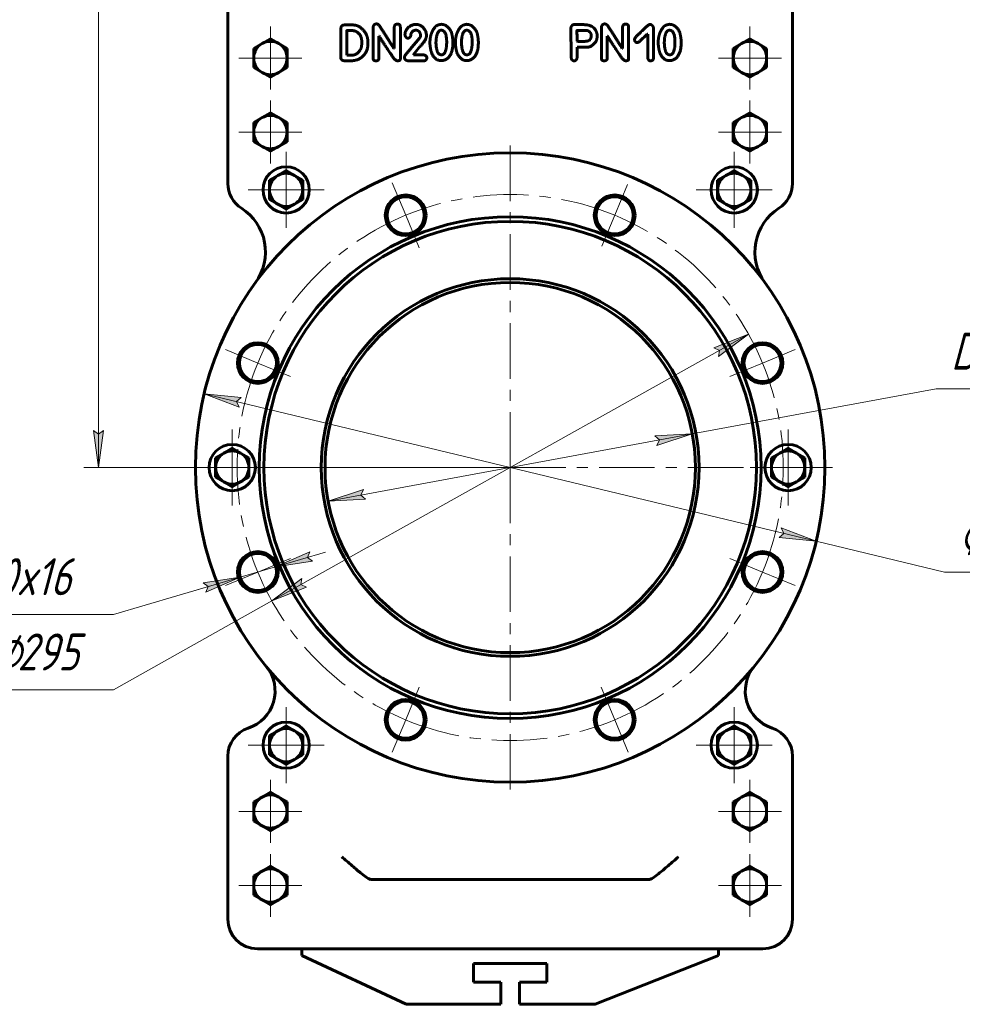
# Model space of a CAD drawing. Header units: millimetres. Extents: x -33 to 420, y 0 to 601.
# Tile 3 of 6: x 66 to 194, y 167 to 300. Entities that reach past the tile are written whole.
import ezdxf

# ---------------------------------------------------------------- set-up
doc = ezdxf.new("R2010")
doc.units = ezdxf.units.MM
for name, pattern in [('K5LT_AXLED', [12, 7.5, -1.5, 1.5, -1.5]), ('K5LT_BASIC', [0]), ('K5LT_THIN', [0])]:
    doc.linetypes.add(name, pattern=pattern)
doc.layers.add('Системный слой', color=7, linetype='Continuous')
doc.layers.add('Системный слой (1)', color=251, linetype='Continuous', true_color=0x6c6c6c)
doc.styles.add('KDIMTEXTSTYLE', font='txt', dxfattribs={"width": 0.96, "oblique": 15, "height": 5})
doc.styles.add('KTEXTSTYLE', font='txt', dxfattribs={"width": 0.96, "height": 5})
doc.dimstyles.new('KDIMSTYLE (0.25)', dxfattribs={"dimtxt": 5, "dimasz": 1, "dimexe": 2, "dimexo": 0, "dimgap": 1, "dimtad": 1, "dimlfac": 4, "dimtxsty": 'KDIMTEXTSTYLE', "dimsah": 1, "dimcen": 0, "dimdle": 1, "dimadec": 0, "dimazin": 0, "dimtfac": 0.667, "dimtmove": 0, "dimatfit": 3, "dimfxl": 1, "dimtvp": 1, "dimtolj": 1, "dimtzin": 0, "dimarcsym": 0})

# ---------------------------------------------------------------- blocks, each defined once
blk = doc.blocks.new('D0')
at = {"layer": 'Системный слой (1)'}
for points in [[(77.73, 416.16), (77.07, 421.16), (76.41, 416.16), (77.07, 416.66)], [(77.07, 239.41), (77.73, 244.41), (77.07, 243.91), (76.41, 244.41)]]:
    blk.add_hatch(color=7, dxfattribs=at).paths.add_polyline_path(points)
at = {"layer": 'Системный слой (1)', "color": 7, "linetype": 'K5LT_THIN', "lineweight": 18}
for p, q in [((114.59, 421.16), (75.07, 421.16)), ((76.41, 416.16), (77.07, 421.16)), ((77.07, 421.16), (77.73, 416.16)), ((77.07, 421.16), (77.07, 239.41)), ((77.07, 416.66), (76.41, 416.16)), ((77.73, 416.16), (77.07, 416.66)), ((77.07, 239.41), (76.41, 244.41)), ((76.41, 244.41), (77.07, 243.91)), ((77.07, 243.91), (77.73, 244.41)), ((77.73, 244.41), (77.07, 239.41)), ((132.65, 239.41), (75.07, 239.41))]:
    blk.add_line(p, q, dxfattribs=at)
blk.add_wipeout([(76.07, 324.62), (68.69, 324.62), (68.69, 335.51), (76.07, 335.51)]).dxf.layer = 'Системный слой (1)'
at = {"layer": 'Системный слой (1)', "color": 7, "insert": (69.48, 324.62), "char_height": 5, "attachment_point": 1, "rotation": 90, "style": 'KTEXTSTYLE'}
blk.add_mtext('\\fArial|b0|c204|p34;\\H5.0;\\W1.000;\\Q15;\\fGOST Type AU|b0|i0|c204|p34;\\Q15;\\W0.960;727', dxfattribs=at)
blk = doc.blocks.new('KDIMARROW_01')
at = {"layer": 'Системный слой'}
blk.add_hatch(color=0, dxfattribs=at).paths.add_polyline_path([(0, 0), (-5, 0.66), (-4.5, 0), (-5, -0.66)])
at = {"layer": 'Системный слой', "color": 0, "linetype": 'K5LT_THIN', "lineweight": 18}
for p, q in [((-4.5, 0), (-5, 0.66)), ((-5, 0.66), (0, 0)), ((0, 0), (-5, -0.66)), ((-5, -0.66), (-4.5, 0))]:
    blk.add_line(p, q, dxfattribs=at)
at = {"layer": 'Системный слой (1)', "color": 0, "linetype": 'K5LT_THIN', "lineweight": 18}
blk.add_line((132.65, 239.41), (132.4, 239.41), dxfattribs=at)
blk = doc.blocks.new('D1')
at = {"layer": 'Системный слой (1)'}
for points in [[(105.3, 227.27), (105.96, 226.78), (100.98, 226), (105.59, 228.04)], [(91.57, 222.56), (96.18, 224.6), (91.2, 223.82), (91.87, 223.33)]]:
    blk.add_hatch(color=7, dxfattribs=at).paths.add_polyline_path(points)
at = {"layer": 'Системный слой (1)', "color": 7, "linetype": 'K5LT_THIN', "lineweight": 18}
for p, q in [((105.59, 228.04), (100.98, 226)), ((100.98, 226), (107.7, 227.97)), ((105.3, 227.27), (105.59, 228.04)), ((100.98, 226), (105.96, 226.78)), ((105.96, 226.78), (105.3, 227.27)), ((100.98, 226), (96.18, 224.6)), ((96.18, 224.6), (79.07, 219.58)), ((96.18, 224.6), (89.47, 222.63)), ((96.18, 224.6), (91.2, 223.82)), ((91.2, 223.82), (91.87, 223.33)), ((91.57, 222.56), (96.18, 224.6)), ((91.87, 223.33), (91.57, 222.56)), ((79.07, 219.58), (36.6, 219.58))]:
    blk.add_line(p, q, dxfattribs=at)
blk.add_wipeout([(38.6, 220.58), (38.6, 227.96), (75.53, 227.96), (75.53, 220.58)]).dxf.layer = 'Системный слой (1)'
at = {"layer": 'Системный слой (1)', "color": 7, "char_height": 5, "attachment_point": 1, "style": 'KTEXTSTYLE'}
for s, insert in [('\\fArial|b0|c204|p34;\\H5.0;\\W1.000;\\Q15;\\fGOST Type AU|b0|i0|c204|p34;\\Q15;\\W0.960;8 отв. ', (38.6, 227.17)), ('\\fArial|b0|c204|p34;\\H5.0;\\W1.000;\\Q15;\\fGOST Type AU|b0|i0|c204|p34;\\Q15;\\W0.960;M', (56.73, 227.17)), ('\\fArial|b0|c204|p34;\\H5.0;\\W1.000;\\Q15;\\fGOST Type AU|b0|i0|c204|p34;\\Q15;\\W0.960;20x16', (60.7, 227.17))]:
    blk.add_mtext(s, dxfattribs=dict(at, insert=insert))
blk = doc.blocks.new('D2')
at = {"layer": 'Системный слой (1)'}
for points in [[(160.78, 254.41), (164.83, 257.43), (160.14, 255.56), (160.9, 255.23)], [(100.48, 221.4), (105.16, 223.27), (104.4, 223.6), (104.52, 224.42)]]:
    blk.add_hatch(color=7, dxfattribs=at).paths.add_polyline_path(points)
at = {"layer": 'Системный слой (1)', "color": 7, "linetype": 'K5LT_THIN', "lineweight": 18}
for p, q in [((164.83, 257.43), (100.48, 221.4)), ((160.14, 255.56), (164.83, 257.43)), ((164.83, 257.43), (160.78, 254.41)), ((160.9, 255.23), (160.14, 255.56)), ((160.78, 254.41), (160.9, 255.23)), ((100.48, 221.4), (104.52, 224.42)), ((104.52, 224.42), (104.4, 223.6)), ((104.4, 223.6), (105.16, 223.27)), ((105.16, 223.27), (100.48, 221.4)), ((100.48, 221.4), (79.07, 209.41)), ((79.07, 209.41), (60.81, 209.41))]:
    blk.add_line(p, q, dxfattribs=at)
blk.add_wipeout([(62.81, 210.41), (62.81, 217.79), (76.5, 217.79), (76.5, 210.41)]).dxf.layer = 'Системный слой (1)'
at = {"layer": 'Системный слой (1)', "color": 7, "char_height": 5, "attachment_point": 1, "style": 'KTEXTSTYLE'}
for s, insert in [('\\fArial|b0|c204|p34;\\H5.0;\\W1.000;\\Q15;\\fGOST Type AU|b0|i0|c204|p34;\\Q15;\\W0.960;⌀', (62.81, 217)), ('\\fArial|b0|c204|p34;\\H5.0;\\W1.000;\\Q15;\\fGOST Type AU|b0|i0|c204|p34;\\Q15;\\W0.960;295', (66.12, 217))]:
    blk.add_mtext(s, dxfattribs=dict(at, insert=insert))
blk = doc.blocks.new('D3')
at = {"layer": 'Системный слой (1)'}
for points in [[(95.71, 248.32), (96.35, 248.85), (91.34, 249.38), (96.04, 247.57)], [(173.97, 229.45), (169.26, 231.26), (169.59, 230.5), (168.95, 229.98)]]:
    blk.add_hatch(color=7, dxfattribs=at).paths.add_polyline_path(points)
at = {"layer": 'Системный слой (1)', "color": 7, "linetype": 'K5LT_THIN', "lineweight": 18}
for p, q in [((91.34, 249.38), (96.35, 248.85)), ((96.04, 247.57), (91.34, 249.38)), ((91.34, 249.38), (173.97, 229.45)), ((96.35, 248.85), (95.71, 248.32)), ((95.71, 248.32), (96.04, 247.57)), ((168.95, 229.98), (169.59, 230.5)), ((169.59, 230.5), (169.26, 231.26)), ((169.26, 231.26), (173.97, 229.45)), ((173.97, 229.45), (168.95, 229.98)), ((173.97, 229.45), (191.28, 225.27)), ((191.28, 225.27), (209.54, 225.27))]:
    blk.add_line(p, q, dxfattribs=at)
blk.add_wipeout([(193.28, 226.27), (193.28, 233.65), (206.97, 233.65), (206.97, 226.27)]).dxf.layer = 'Системный слой (1)'
at = {"layer": 'Системный слой (1)', "color": 7, "char_height": 5, "attachment_point": 1, "style": 'KTEXTSTYLE'}
for s, insert in [('\\fArial|b0|c204|p34;\\H5.0;\\W1.000;\\Q15;\\fGOST Type AU|b0|i0|c204|p34;\\Q15;\\W0.960;⌀', (193.28, 232.86)), ('\\fArial|b0|c204|p34;\\H5.0;\\W1.000;\\Q15;\\fGOST Type AU|b0|i0|c204|p34;\\Q15;\\W0.960;340', (196.59, 232.86))]:
    blk.add_mtext(s, dxfattribs=dict(at, insert=insert))
blk = doc.blocks.new('D4')
at = {"layer": 'Системный слой (1)'}
for points in [[(152.44, 242.4), (157.23, 243.95), (152.2, 243.69), (152.81, 243.14)], [(113.1, 235.13), (112.49, 235.69), (112.86, 236.43), (108.07, 234.87)]]:
    blk.add_hatch(color=7, dxfattribs=at).paths.add_polyline_path(points)
at = {"layer": 'Системный слой (1)', "color": 7, "linetype": 'K5LT_THIN', "lineweight": 18}
for p, q in [((157.23, 243.95), (190.16, 250.04)), ((190.16, 250.04), (211.86, 250.04)), ((108.07, 234.87), (157.23, 243.95)), ((152.2, 243.69), (157.23, 243.95)), ((152.81, 243.14), (152.2, 243.69)), ((157.23, 243.95), (152.44, 242.4)), ((152.44, 242.4), (152.81, 243.14)), ((108.07, 234.87), (112.86, 236.43)), ((112.86, 236.43), (112.49, 235.69)), ((112.49, 235.69), (113.1, 235.13)), ((113.1, 235.13), (108.07, 234.87))]:
    blk.add_line(p, q, dxfattribs=at)
blk.add_wipeout([(192.16, 251.04), (192.16, 258.42), (209.15, 258.42), (209.15, 251.04)]).dxf.layer = 'Системный слой (1)'
at = {"layer": 'Системный слой (1)', "color": 7, "insert": (192.16, 257.63), "char_height": 5, "attachment_point": 1, "style": 'KTEXTSTYLE'}
blk.add_mtext('\\fArial|b0|c204|p34;\\H5.0;\\W1.000;\\Q15;\\fGOST Type AU|b0|i0|c204|p34;\\Q15;\\W0.960;DN200', dxfattribs=at)
blk = doc.blocks.new('U18')
at = {"layer": 'Системный слой (1)', "color": 30, "linetype": 'K5LT_AXLED', "lineweight": 18, "true_color": 0xff8000}
for q in [(95.12, 244.54), (90, 239.41), (100.25, 239.41), (95.12, 234.29)]:
    blk.add_line((95.12, 239.41), q, dxfattribs=at)
blk = doc.blocks.new('U19')
at = {"layer": 'Системный слой (1)', "color": 30, "linetype": 'K5LT_AXLED', "lineweight": 18, "true_color": 0xff8000}
for q in [(100.28, 187.21), (96.03, 182.96), (104.53, 182.96), (100.28, 178.71)]:
    blk.add_line((100.28, 182.96), q, dxfattribs=at)
blk = doc.blocks.new('U20')
at = {"layer": 'Системный слой (1)', "color": 30, "linetype": 'K5LT_AXLED', "lineweight": 18, "true_color": 0xff8000}
for q in [(100.28, 197.21), (96.03, 192.96), (104.53, 192.96), (100.28, 188.71)]:
    blk.add_line((100.28, 192.96), q, dxfattribs=at)
blk = doc.blocks.new('U21')
at = {"layer": 'Системный слой (1)', "color": 30, "linetype": 'K5LT_AXLED', "lineweight": 18, "true_color": 0xff8000}
for q in [(100.28, 288.97), (96.03, 284.72), (104.53, 284.72), (100.28, 280.47)]:
    blk.add_line((100.28, 284.72), q, dxfattribs=at)
blk = doc.blocks.new('U22')
at = {"layer": 'Системный слой (1)', "color": 30, "linetype": 'K5LT_AXLED', "lineweight": 18, "true_color": 0xff8000}
for q in [(100.28, 298.97), (96.03, 294.72), (104.53, 294.72), (100.28, 290.47)]:
    blk.add_line((100.28, 294.72), q, dxfattribs=at)
blk = doc.blocks.new('U26')
at = {"layer": 'Системный слой (1)', "color": 30, "linetype": 'K5LT_AXLED', "lineweight": 18, "true_color": 0xff8000}
for q in [(102.4, 207.04), (97.28, 201.91), (107.53, 201.91), (102.4, 196.79)]:
    blk.add_line((102.4, 201.91), q, dxfattribs=at)
blk = doc.blocks.new('U27')
at = {"layer": 'Системный слой (1)', "color": 30, "linetype": 'K5LT_AXLED', "lineweight": 18, "true_color": 0xff8000}
for q in [(102.4, 282.04), (97.28, 276.91), (107.53, 276.91), (102.4, 271.79)]:
    blk.add_line((102.4, 276.91), q, dxfattribs=at)
blk = doc.blocks.new('U29')
at = {"layer": 'Системный слой (1)', "color": 30, "linetype": 'K5LT_AXLED', "lineweight": 18, "true_color": 0xff8000}
for q in [(132.65, 283.91), (88.15, 239.41), (177.15, 239.41), (132.65, 194.91)]:
    blk.add_line((132.65, 239.41), q, dxfattribs=at)
blk = doc.blocks.new('U33')
at = {"layer": 'Системный слой (1)', "color": 30, "linetype": 'K5LT_AXLED', "lineweight": 18, "true_color": 0xff8000}
for q in [(162.9, 207.04), (157.78, 201.91), (168.03, 201.91), (162.9, 196.79)]:
    blk.add_line((162.9, 201.91), q, dxfattribs=at)
blk = doc.blocks.new('U34')
at = {"layer": 'Системный слой (1)', "color": 30, "linetype": 'K5LT_AXLED', "lineweight": 18, "true_color": 0xff8000}
for q in [(162.9, 282.04), (157.78, 276.91), (168.03, 276.91), (162.9, 271.79)]:
    blk.add_line((162.9, 276.91), q, dxfattribs=at)
blk = doc.blocks.new('U35')
at = {"layer": 'Системный слой (1)', "color": 30, "linetype": 'K5LT_AXLED', "lineweight": 18, "true_color": 0xff8000}
for q in [(165.03, 187.21), (160.78, 182.96), (169.28, 182.96), (165.03, 178.71)]:
    blk.add_line((165.03, 182.96), q, dxfattribs=at)
blk = doc.blocks.new('U36')
at = {"layer": 'Системный слой (1)', "color": 30, "linetype": 'K5LT_AXLED', "lineweight": 18, "true_color": 0xff8000}
for q in [(165.03, 197.21), (160.78, 192.96), (169.28, 192.96), (165.03, 188.71)]:
    blk.add_line((165.03, 192.96), q, dxfattribs=at)
blk = doc.blocks.new('U37')
at = {"layer": 'Системный слой (1)', "color": 30, "linetype": 'K5LT_AXLED', "lineweight": 18, "true_color": 0xff8000}
for q in [(165.03, 288.97), (160.78, 284.72), (169.28, 284.72), (165.03, 280.47)]:
    blk.add_line((165.03, 284.72), q, dxfattribs=at)
blk = doc.blocks.new('U38')
at = {"layer": 'Системный слой (1)', "color": 30, "linetype": 'K5LT_AXLED', "lineweight": 18, "true_color": 0xff8000}
for q in [(165.03, 298.97), (160.78, 294.72), (169.28, 294.72), (165.03, 290.47)]:
    blk.add_line((165.03, 294.72), q, dxfattribs=at)
blk = doc.blocks.new('U42')
at = {"layer": 'Системный слой (1)', "color": 30, "linetype": 'K5LT_AXLED', "lineweight": 18, "true_color": 0xff8000}
for q in [(170.18, 244.54), (165.05, 239.41), (175.3, 239.41), (170.18, 234.29)]:
    blk.add_line((170.18, 239.41), q, dxfattribs=at)
blk = doc.blocks.new('U43')
at = {"layer": 'Системный слой (1)', "color": 30, "linetype": 'K5LT_AXLED', "lineweight": 18, "true_color": 0xff8000}
for p, q in [((118.54, 273.48), (116.72, 277.87)), ((146.76, 273.48), (148.48, 277.64)), ((120.36, 269.09), (118.54, 273.48)), ((145.04, 269.32), (146.76, 273.48)), ((98.58, 253.52), (94.19, 255.34)), ((166.72, 253.52), (171.11, 255.34)), ((102.97, 251.71), (98.58, 253.52)), ((162.33, 251.71), (166.72, 253.52)), ((102.97, 227.12), (98.58, 225.3)), ((162.33, 227.12), (166.72, 225.3)), ((98.58, 225.3), (94.19, 223.48)), ((166.72, 225.3), (171.11, 223.48)), ((120.36, 209.73), (118.54, 205.34)), ((144.94, 209.73), (146.76, 205.34)), ((118.54, 205.34), (116.72, 200.96)), ((146.76, 205.34), (148.58, 200.96))]:
    blk.add_line(p, q, dxfattribs=at)
for start, end in [(67.5, 112.5), (112.5, 157.5), (22.5, 67.5), (157.5, 202.5), (337.5, 22.5), (202.5, 247.5), (292.5, 337.5), (247.5, 292.5)]:
    blk.add_arc((132.65, 239.41), 36.88, start, end, dxfattribs=at)
blk = doc.blocks.new('U44')
at = {"layer": 'Системный слой (1)', "color": 30, "linetype": 'K5LT_AXLED', "lineweight": 18, "true_color": 0xff8000}
for q in [(132.65, 275.29), (96.78, 239.41), (168.53, 239.41), (132.65, 203.54)]:
    blk.add_line((132.65, 239.41), q, dxfattribs=at)

msp = doc.modelspace()

# ---------------------------------------------------------------- linework, layer by layer
at = {"layer": 'Системный слой (1)', "color": 150, "linetype": 'K5LT_BASIC', "lineweight": 60, "true_color": 0x0080ff}
for p, q in [((94.5257, 326.0379), (94.5257, 277.7974)), ((170.7757, 277.7974), (170.7757, 326.0379)), ((142.3124, 299.2375), (141.2815, 299.2375)), ((109.784, 298.7289), (109.784, 294.7597)), ((110.2789, 299.1859), (110.1586, 299.1791)), ((111.4232, 299.1859), (110.2789, 299.1859)), ((110.5847, 298.3852), (110.5744, 295.1412)), ((111.3682, 298.423), (110.6225, 298.423)), ((114.1359, 298.856), (114.1359, 294.7013)), ((116.9985, 298.8354), (116.9985, 296.0106)), ((117.8198, 294.5879), (117.8198, 298.856)), ((119.8899, 298.4712), (120.0239, 298.4712)), ((121.3538, 297.8045), (121.316, 298.1103)), ((140.8451, 298.7907), (140.8622, 295.069)), ((143.0753, 298.4471), (141.7007, 298.4471)), ((144.9599, 298.856), (144.9599, 294.7013)), ((147.8224, 298.8354), (147.8224, 296.0106)), ((148.6438, 294.5879), (148.6438, 298.856)), ((151.1399, 297.9385), (151.2155, 297.9385)), ((151.2155, 297.9385), (151.2155, 294.8354)), ((152.0231, 294.7975), (152.0231, 298.6911)), ((99.1507, 296.6688), (98.0257, 296.0193)), ((100.2757, 297.3184), (99.1507, 296.6688)), ((101.4007, 296.6688), (100.2757, 297.3184)), ((102.5257, 296.0193), (101.4007, 296.6688)), ((112.6088, 296.7048), (112.6088, 296.935)), ((114.9366, 294.7013), (114.9366, 297.6704)), ((114.9366, 297.6704), (114.9744, 297.6704)), ((120.4225, 297.4058), (119.1682, 295.9041)), ((120.5393, 297.7495), (120.5393, 297.7082)), ((122.649, 297.1206), (122.6318, 296.7323)), ((124.9136, 296.8251), (124.9136, 296.8422)), ((126.0886, 297.1206), (126.0714, 296.7323)), ((128.3532, 296.8251), (128.3532, 296.8422)), ((141.6836, 297.0141), (141.7214, 296.9763)), ((141.7214, 296.9763), (142.7695, 296.9763)), ((145.7605, 294.7013), (145.7605, 297.6704)), ((145.7605, 297.6704), (145.7984, 297.6704)), ((149.786, 296.8079), (149.841, 296.8079)), ((153.473, 297.1206), (153.4558, 296.7323)), ((155.7376, 296.8251), (155.7376, 296.8422)), ((162.7757, 296.0193), (163.9007, 296.6688)), ((163.9007, 296.6688), (165.0257, 297.3184)), ((165.0257, 297.3184), (166.1507, 296.6688)), ((166.1507, 296.6688), (167.2757, 296.0193)), ((98.0257, 296.0193), (98.0257, 294.7203)), ((102.5257, 294.7203), (102.5257, 296.0193)), ((116.9985, 296.0106), (116.9607, 296.0106)), ((119.6081, 295.1996), (120.5187, 296.3234)), ((141.6836, 294.8216), (141.6836, 296.1928)), ((141.6836, 296.1928), (143.285, 296.1928)), ((147.8224, 296.0106), (147.7846, 296.0106)), ((162.7757, 294.7203), (162.7757, 296.0193)), ((167.2757, 296.0193), (167.2757, 294.7203)), ((98.0257, 294.7203), (98.0257, 293.4212)), ((102.5257, 293.4212), (102.5257, 294.7203)), ((110.2204, 294.3577), (111.272, 294.3577)), ((110.5744, 295.1412), (110.6122, 295.1206)), ((110.6122, 295.1206), (111.3682, 295.1206)), ((117.3834, 294.3646), (117.5139, 294.3646)), ((118.3709, 294.8216), (118.3709, 294.7838)), ((118.9208, 294.3371), (120.9002, 294.3371)), ((119.6081, 295.155), (119.6081, 295.1996)), ((120.9002, 295.155), (119.6081, 295.155)), ((121.3916, 294.6876), (121.3916, 294.746)), ((123.2985, 295.1721), (123.4669, 295.1721)), ((126.7381, 295.1721), (126.9065, 295.1721)), ((148.2073, 294.3646), (148.3379, 294.3646)), ((154.1225, 295.1721), (154.2908, 295.1721)), ((162.7757, 293.4212), (162.7757, 294.7203)), ((167.2757, 294.7203), (167.2757, 293.4212)), ((98.0257, 293.4212), (99.1507, 292.7717)), ((99.1507, 292.7717), (100.2757, 292.1222)), ((100.2757, 292.1222), (101.4007, 292.7717)), ((101.4007, 292.7717), (102.5257, 293.4212)), ((163.9007, 292.7717), (162.7757, 293.4212)), ((165.0257, 292.1222), (163.9007, 292.7717)), ((166.1507, 292.7717), (165.0257, 292.1222)), ((167.2757, 293.4212), (166.1507, 292.7717)), ((100.2757, 287.3184), (99.1507, 286.6688)), ((101.4007, 286.6688), (100.2757, 287.3184)), ((163.9007, 286.6688), (165.0257, 287.3184)), ((165.0257, 287.3184), (166.1507, 286.6688)), ((99.1507, 286.6688), (98.0257, 286.0193)), ((98.0257, 286.0193), (98.0257, 284.7203)), ((102.5257, 286.0193), (101.4007, 286.6688)), ((102.5257, 284.7203), (102.5257, 286.0193)), ((162.7757, 286.0193), (163.9007, 286.6688)), ((162.7757, 284.7203), (162.7757, 286.0193)), ((166.1507, 286.6688), (167.2757, 286.0193)), ((167.2757, 286.0193), (167.2757, 284.7203)), ((98.0257, 284.7203), (98.0257, 283.4212)), ((102.5257, 283.4212), (102.5257, 284.7203)), ((162.7757, 283.4212), (162.7757, 284.7203)), ((167.2757, 284.7203), (167.2757, 283.4212)), ((98.0257, 283.4212), (99.1507, 282.7717)), ((101.4007, 282.7717), (102.5257, 283.4212)), ((163.9007, 282.7717), (162.7757, 283.4212)), ((167.2757, 283.4212), (166.1507, 282.7717)), ((99.1507, 282.7717), (100.2757, 282.1222)), ((100.2757, 282.1222), (101.4007, 282.7717)), ((165.0257, 282.1222), (163.9007, 282.7717)), ((166.1507, 282.7717), (165.0257, 282.1222)), ((102.4007, 279.511), (101.2757, 278.8615)), ((103.5257, 278.8615), (102.4007, 279.511)), ((161.7757, 278.8615), (162.9007, 279.511)), ((162.9007, 279.511), (164.0257, 278.8615)), ((101.2757, 278.8615), (100.1507, 278.212)), ((100.1507, 278.212), (100.1507, 276.9129)), ((104.6507, 278.212), (103.5257, 278.8615)), ((104.6507, 276.9129), (104.6507, 278.212)), ((160.6507, 278.212), (161.7757, 278.8615)), ((160.6507, 276.9129), (160.6507, 278.212)), ((164.0257, 278.8615), (165.1507, 278.212)), ((165.1507, 278.212), (165.1507, 276.9129)), ((100.1507, 276.9129), (100.1507, 275.6139)), ((104.6507, 275.6139), (104.6507, 276.9129)), ((160.6507, 275.6139), (160.6507, 276.9129)), ((165.1507, 276.9129), (165.1507, 275.6139)), ((100.1507, 275.6139), (101.2757, 274.9644)), ((103.5257, 274.9644), (104.6507, 275.6139)), ((161.7757, 274.9644), (160.6507, 275.6139)), ((165.1507, 275.6139), (164.0257, 274.9644)), ((101.2757, 274.9644), (102.4007, 274.3149)), ((102.4007, 274.3149), (103.5257, 274.9644)), ((162.9007, 274.3149), (161.7757, 274.9644)), ((164.0257, 274.9644), (162.9007, 274.3149)), ((93.9972, 241.3615), (92.8722, 240.712)), ((92.8722, 240.712), (92.8722, 239.4129)), ((95.1222, 242.011), (93.9972, 241.3615)), ((96.2472, 241.3615), (95.1222, 242.011)), ((97.3722, 240.712), (96.2472, 241.3615)), ((97.3722, 239.4129), (97.3722, 240.712)), ((167.9292, 240.712), (169.0542, 241.3615)), ((167.9292, 239.4129), (167.9292, 240.712)), ((169.0542, 241.3615), (170.1792, 242.011)), ((170.1792, 242.011), (171.3042, 241.3615)), ((171.3042, 241.3615), (172.4292, 240.712)), ((172.4292, 240.712), (172.4292, 239.4129)), ((92.8722, 239.4129), (92.8722, 238.1139)), ((97.3722, 238.1139), (97.3722, 239.4129)), ((167.9292, 238.1139), (167.9292, 239.4129)), ((172.4292, 239.4129), (172.4292, 238.1139)), ((92.8722, 238.1139), (93.9972, 237.4644)), ((96.2472, 237.4644), (97.3722, 238.1139)), ((169.0542, 237.4644), (167.9292, 238.1139)), ((172.4292, 238.1139), (171.3042, 237.4644)), ((93.9972, 237.4644), (95.1222, 236.8149)), ((95.1222, 236.8149), (96.2472, 237.4644)), ((170.1792, 236.8149), (169.0542, 237.4644)), ((171.3042, 237.4644), (170.1792, 236.8149)), ((101.2757, 203.8615), (100.1507, 203.212)), ((102.4007, 204.511), (101.2757, 203.8615)), ((103.5257, 203.8615), (102.4007, 204.511)), ((104.6507, 203.212), (103.5257, 203.8615)), ((160.6507, 203.212), (161.7757, 203.8615)), ((161.7757, 203.8615), (162.9007, 204.511)), ((162.9007, 204.511), (164.0257, 203.8615)), ((164.0257, 203.8615), (165.1507, 203.212)), ((100.1507, 203.212), (100.1507, 201.9129)), ((104.6507, 201.9129), (104.6507, 203.212)), ((160.6507, 201.9129), (160.6507, 203.212)), ((165.1507, 203.212), (165.1507, 201.9129)), ((100.1507, 201.9129), (100.1507, 200.6139)), ((104.6507, 200.6139), (104.6507, 201.9129)), ((160.6507, 200.6139), (160.6507, 201.9129)), ((165.1507, 201.9129), (165.1507, 200.6139)), ((94.5257, 200.4207), (94.5257, 178.4129)), ((100.1507, 200.6139), (101.2757, 199.9644)), ((101.2757, 199.9644), (102.4007, 199.3149)), ((102.4007, 199.3149), (103.5257, 199.9644)), ((103.5257, 199.9644), (104.6507, 200.6139)), ((161.7757, 199.9644), (160.6507, 200.6139)), ((162.9007, 199.3149), (161.7757, 199.9644)), ((164.0257, 199.9644), (162.9007, 199.3149)), ((165.1507, 200.6139), (164.0257, 199.9644)), ((170.7757, 178.4129), (170.7757, 200.4207)), ((100.2757, 195.5557), (99.1507, 194.9062)), ((101.4007, 194.9062), (100.2757, 195.5557)), ((163.9007, 194.9062), (165.0257, 195.5557)), ((165.0257, 195.5557), (166.1507, 194.9062)), ((99.1507, 194.9062), (98.0257, 194.2567)), ((98.0257, 194.2567), (98.0257, 192.9576)), ((102.5257, 194.2567), (101.4007, 194.9062)), ((102.5257, 192.9576), (102.5257, 194.2567)), ((162.7757, 194.2567), (163.9007, 194.9062)), ((162.7757, 192.9576), (162.7757, 194.2567)), ((166.1507, 194.9062), (167.2757, 194.2567)), ((167.2757, 194.2567), (167.2757, 192.9576)), ((98.0257, 192.9576), (98.0257, 191.6586)), ((102.5257, 191.6586), (102.5257, 192.9576)), ((162.7757, 191.6586), (162.7757, 192.9576)), ((167.2757, 192.9576), (167.2757, 191.6586)), ((98.0257, 191.6586), (99.1507, 191.0091)), ((101.4007, 191.0091), (102.5257, 191.6586)), ((163.9007, 191.0091), (162.7757, 191.6586)), ((167.2757, 191.6586), (166.1507, 191.0091)), ((99.1507, 191.0091), (100.2757, 190.3595)), ((100.2757, 190.3595), (101.4007, 191.0091)), ((165.0257, 190.3595), (163.9007, 191.0091)), ((166.1507, 191.0091), (165.0257, 190.3595)), ((99.1507, 184.9062), (98.0257, 184.2567)), ((100.2757, 185.5557), (99.1507, 184.9062)), ((101.4007, 184.9062), (100.2757, 185.5557)), ((102.5257, 184.2567), (101.4007, 184.9062)), ((162.7757, 184.2567), (163.9007, 184.9062)), ((163.9007, 184.9062), (165.0257, 185.5557)), ((165.0257, 185.5557), (166.1507, 184.9062)), ((166.1507, 184.9062), (167.2757, 184.2567)), ((98.0257, 184.2567), (98.0257, 182.9576)), ((102.5257, 182.9576), (102.5257, 184.2567)), ((113.8929, 183.7879), (113.7893, 183.7879)), ((117.885, 183.7879), (113.8929, 183.7879)), ((147.4007, 183.7879), (117.885, 183.7879)), ((151.3929, 183.7879), (147.4007, 183.7879)), ((151.4965, 183.7879), (151.3929, 183.7879)), ((162.7757, 182.9576), (162.7757, 184.2567)), ((167.2757, 184.2567), (167.2757, 182.9576)), ((98.0257, 182.9576), (98.0257, 181.6586)), ((102.5257, 181.6586), (102.5257, 182.9576)), ((162.7757, 181.6586), (162.7757, 182.9576)), ((167.2757, 182.9576), (167.2757, 181.6586)), ((98.0257, 181.6586), (99.1507, 181.0091)), ((99.1507, 181.0091), (100.2757, 180.3595)), ((100.2757, 180.3595), (101.4007, 181.0091)), ((101.4007, 181.0091), (102.5257, 181.6586)), ((163.9007, 181.0091), (162.7757, 181.6586)), ((165.0257, 180.3595), (163.9007, 181.0091)), ((166.1507, 181.0091), (165.0257, 180.3595)), ((167.2757, 181.6586), (166.1507, 181.0091)), ((98.5257, 174.4129), (109.9007, 174.4129)), ((104.5257, 174.4129), (104.5257, 173.4836)), ((109.9007, 174.4129), (113.8929, 174.4129)), ((113.8929, 174.4129), (117.885, 174.4129)), ((117.885, 174.4129), (147.4007, 174.4129)), ((147.4007, 174.4129), (151.3929, 174.4129)), ((151.3929, 174.4129), (155.385, 174.4129)), ((155.385, 174.4129), (166.7757, 174.4129)), ((160.7757, 174.4129), (160.7757, 173.4836)), ((104.5257, 173.4836), (118.6223, 166.9129)), ((144.1059, 166.9129), (160.7757, 173.4836)), ((127.7143, 169.9036), (127.7143, 172.4036)), ((127.7143, 172.4036), (137.587, 172.4036)), ((137.587, 172.4036), (137.587, 169.9036)), ((131.4007, 169.9036), (127.7143, 169.9036)), ((131.4007, 166.9129), (131.4007, 169.9036)), ((137.587, 169.9036), (133.9007, 169.9036)), ((133.9007, 169.9036), (133.9007, 166.9129)), ((131.4007, 166.9129), (118.6223, 166.9129)), ((144.1059, 166.9129), (133.9007, 166.9129))]:
    msp.add_line(p, q, dxfattribs=at)
for centre, radius in [((132.6507, 239.4129), 42.5), ((102.4007, 276.9129), 3.125), ((162.9007, 276.9129), 3.125), ((118.5392, 273.481), 2.75), ((146.7621, 273.481), 2.75), ((132.6507, 239.4129), 33.875), ((132.6507, 239.4129), 33.25), ((132.6507, 239.4129), 25.5), ((98.5826, 253.5244), 2.75), ((166.7187, 253.5244), 2.75), ((95.1222, 239.4129), 3.125), ((170.1792, 239.4129), 3.125), ((98.5826, 225.3015), 2.75), ((166.7187, 225.3015), 2.75), ((118.5392, 205.3449), 2.75), ((146.7621, 205.3449), 2.75), ((102.4007, 201.9129), 3.125), ((162.9007, 201.9129), 3.125)]:
    msp.add_circle(centre, radius, dxfattribs=at)
for centre, radius, start, end in [((100.2757, 294.7203), 2.25, 120, 180), ((100.2757, 294.7203), 2.25, 60, 120), ((100.2757, 294.7203), 2.25, 0, 60), ((165.0257, 294.7203), 2.25, 120, 180), ((165.0257, 294.7203), 2.25, 60, 120), ((165.0257, 294.7203), 2.25, 0, 60), ((100.2757, 294.7203), 2.25, 180, 240), ((100.2757, 294.7203), 2.25, 300, 0), ((165.0257, 294.7203), 2.25, 180, 240), ((165.0257, 294.7203), 2.25, 300, 0), ((100.2757, 294.7203), 2.25, 240, 300), ((165.0257, 294.7203), 2.25, 240, 300), ((100.2757, 284.7203), 2.25, 120, 180), ((100.2757, 284.7203), 2.25, 60, 120), ((100.2757, 284.7203), 2.25, 0, 60), ((165.0257, 284.7203), 2.25, 120, 180), ((165.0257, 284.7203), 2.25, 60, 120), ((165.0257, 284.7203), 2.25, 0, 60), ((100.2757, 284.7203), 2.25, 180, 240), ((100.2757, 284.7203), 2.25, 300, 0), ((165.0257, 284.7203), 2.25, 180, 240), ((165.0257, 284.7203), 2.25, 300, 0), ((100.2757, 284.7203), 2.25, 240, 300), ((165.0257, 284.7203), 2.25, 240, 300), ((102.4007, 276.9129), 2.25, 120, 180), ((102.4007, 276.9129), 2.25, 60, 120), ((102.4007, 276.9129), 2.25, 0, 60), ((162.9007, 276.9129), 2.25, 120, 180), ((162.9007, 276.9129), 2.25, 60, 120), ((162.9007, 276.9129), 2.25, 0, 60), ((98.5257, 277.7974), 4, 180, 237.489431), ((102.4007, 276.9129), 2.25, 180, 240), ((102.4007, 276.9129), 2.25, 300, 0), ((162.9007, 276.9129), 2.25, 180, 240), ((162.9007, 276.9129), 2.25, 300, 0), ((166.7757, 277.7974), 4, 302.510569, 0), ((118.5392, 273.481), 2.5, 0, 180), ((146.7621, 273.481), 2.5, 0, 180), ((92.6137, 268.5211), 7, 323.981623, 57.489431), ((102.4007, 276.9129), 2.25, 240, 300), ((162.9007, 276.9129), 2.25, 240, 300), ((172.6877, 268.5211), 7, 122.510569, 216.018377), ((118.5392, 273.481), 2.5, 180, 0), ((146.7621, 273.481), 2.5, 180, 0), ((132.6507, 239.4129), 25, 0, 180), ((98.5826, 253.5244), 2.5, 0, 180), ((166.7187, 253.5244), 2.5, 0, 180), ((98.5826, 253.5244), 2.5, 180, 0), ((166.7187, 253.5244), 2.5, 180, 0), ((95.1222, 239.4129), 2.25, 120, 180), ((95.1222, 239.4129), 2.25, 60, 120), ((95.1222, 239.4129), 2.25, 0, 60), ((170.1792, 239.4129), 2.25, 120, 180), ((170.1792, 239.4129), 2.25, 60, 120), ((170.1792, 239.4129), 2.25, 0, 60), ((95.1222, 239.4129), 2.25, 180, 240), ((95.1222, 239.4129), 2.25, 300, 0), ((132.6507, 239.4129), 25, 180, 0), ((170.1792, 239.4129), 2.25, 180, 240), ((170.1792, 239.4129), 2.25, 300, 0), ((95.1222, 239.4129), 2.25, 240, 300), ((170.1792, 239.4129), 2.25, 240, 300), ((98.5826, 225.3015), 2.5, 0, 180), ((166.7187, 225.3015), 2.5, 0, 180), ((98.5826, 225.3015), 2.5, 180, 0), ((166.7187, 225.3015), 2.5, 180, 0), ((95.6613, 209.2161), 5.25, 288.038629, 39.227068), ((169.64, 209.2161), 5.25, 140.772932, 251.961371), ((118.5392, 205.3449), 2.5, 0, 180), ((146.7621, 205.3449), 2.5, 0, 180), ((118.5392, 205.3449), 2.5, 180, 0), ((146.7621, 205.3449), 2.5, 180, 0), ((98.5257, 200.4207), 4, 108.038629, 180), ((102.4007, 201.9129), 2.25, 120, 180), ((102.4007, 201.9129), 2.25, 60, 120), ((102.4007, 201.9129), 2.25, 0, 60), ((162.9007, 201.9129), 2.25, 120, 180), ((162.9007, 201.9129), 2.25, 60, 120), ((162.9007, 201.9129), 2.25, 0, 60), ((166.7757, 200.4207), 4, 0, 71.961371), ((102.4007, 201.9129), 2.25, 180, 240), ((102.4007, 201.9129), 2.25, 300, 0), ((162.9007, 201.9129), 2.25, 180, 240), ((162.9007, 201.9129), 2.25, 300, 0), ((102.4007, 201.9129), 2.25, 240, 300), ((162.9007, 201.9129), 2.25, 240, 300), ((100.2757, 192.9576), 2.25, 120, 180), ((100.2757, 192.9576), 2.25, 60, 120), ((100.2757, 192.9576), 2.25, 0, 60), ((165.0257, 192.9576), 2.25, 120, 180), ((165.0257, 192.9576), 2.25, 60, 120), ((165.0257, 192.9576), 2.25, 0, 60), ((100.2757, 192.9576), 2.25, 180, 240), ((100.2757, 192.9576), 2.25, 300, 0), ((165.0257, 192.9576), 2.25, 180, 240), ((165.0257, 192.9576), 2.25, 300, 0), ((100.2757, 192.9576), 2.25, 240, 300), ((165.0257, 192.9576), 2.25, 240, 300), ((100.2757, 182.9576), 2.25, 120, 180), ((100.2757, 182.9576), 2.25, 60, 120), ((100.2757, 182.9576), 2.25, 0, 60), ((165.0257, 182.9576), 2.25, 120, 180), ((165.0257, 182.9576), 2.25, 60, 120), ((165.0257, 182.9576), 2.25, 0, 60), ((100.2757, 182.9576), 2.25, 180, 240), ((100.2757, 182.9576), 2.25, 300, 0), ((165.0257, 182.9576), 2.25, 180, 240), ((165.0257, 182.9576), 2.25, 300, 0), ((100.2757, 182.9576), 2.25, 240, 300), ((165.0257, 182.9576), 2.25, 240, 300), ((98.5257, 178.4129), 4, 180, 270), ((166.7757, 178.4129), 4, 270, 0)]:
    msp.add_arc(centre, radius, start, end, dxfattribs=at)
for points in [[(114.5929, 299.3303), (114.2184, 299.3303), (114.1359, 298.856)], [(115.2631, 298.643), (114.9366, 299.3303), (114.5929, 299.3303)], [(117.4555, 299.3131), (116.9985, 299.3131), (116.9985, 298.8354)], [(117.8198, 298.856), (117.8198, 299.3131), (117.4555, 299.3131)], [(119.8899, 299.2684), (119.6905, 299.2684), (119.3984, 299.1722)], [(121.316, 298.1103), (120.8864, 299.2684), (119.8899, 299.2684)], [(123.3191, 299.2753), (123.003, 299.2203), (122.8174, 299.1447)], [(124.7281, 298.1619), (124.2298, 299.2753), (123.3191, 299.2753)], [(126.7587, 299.2753), (126.4426, 299.2203), (126.257, 299.1447)], [(128.1677, 298.1619), (127.6694, 299.2753), (126.7587, 299.2753)], [(141.2815, 299.2375), (140.9413, 299.2375), (140.8451, 298.7907)], [(144.0152, 298.7117), (143.5977, 299.2478), (142.3124, 299.2375)], [(145.4169, 299.3303), (145.0423, 299.3303), (144.9599, 298.856)], [(146.087, 298.643), (145.7605, 299.3303), (145.4169, 299.3303)], [(148.2795, 299.3131), (147.8224, 299.3131), (147.8224, 298.8354)], [(148.6438, 298.856), (148.6438, 299.3131), (148.2795, 299.3131)], [(151.5179, 299.2547), (151.2877, 299.2547), (150.5763, 298.4849)], [(152.0231, 298.6911), (151.9269, 299.2547), (151.5179, 299.2547)], [(154.1431, 299.2753), (153.8269, 299.2203), (153.6414, 299.1447)], [(155.5521, 298.1619), (155.0538, 299.2753), (154.1431, 299.2753)], [(110.1586, 299.1791), (109.8459, 299.1653), (109.784, 298.7289)], [(110.6225, 298.423), (110.5847, 298.4162), (110.5847, 298.3852)], [(111.6535, 298.3852), (111.4748, 298.423), (111.3682, 298.423)], [(113.1999, 297.9454), (112.4817, 299.1859), (111.4232, 299.1859)], [(112.6088, 296.935), (112.6088, 298.0038), (111.6535, 298.3852)], [(113.4473, 296.7048), (113.4473, 297.4608), (113.1999, 297.9454)], [(116.9607, 296.0106), (116.0397, 297.4677), (115.2631, 298.643)], [(119.3984, 299.1722), (118.4465, 298.6945), (118.4465, 297.8629)], [(118.9586, 297.4265), (119.2438, 297.5261), (119.2438, 297.9385)], [(119.2438, 297.9385), (119.4259, 298.4712), (119.8899, 298.4712)], [(120.0239, 298.4712), (120.5393, 298.3543), (120.5393, 297.7495)], [(122.1456, 298.344), (121.8346, 297.7323), (121.814, 296.8801)], [(122.8174, 299.1447), (122.4566, 298.9557), (122.1456, 298.344)], [(123.3363, 298.478), (122.7521, 298.478), (122.649, 297.1206)], [(124.0786, 296.8422), (124.0786, 298.478), (123.3363, 298.478)], [(124.9136, 296.8422), (124.9136, 297.4471), (124.7281, 298.1619)], [(125.5852, 298.344), (125.2741, 297.7323), (125.2535, 296.8801)], [(126.257, 299.1447), (125.8962, 298.9557), (125.5852, 298.344)], [(126.7759, 298.478), (126.1917, 298.478), (126.0886, 297.1206)], [(127.5182, 296.8422), (127.5182, 298.478), (126.7759, 298.478)], [(128.3532, 296.8422), (128.3532, 297.4471), (128.1677, 298.1619)], [(141.7007, 298.4471), (141.6629, 298.4402), (141.6629, 298.4059)], [(141.6629, 298.4059), (141.6836, 297.2615), (141.6836, 297.0141)], [(143.5908, 297.7598), (143.5908, 298.2168), (143.0753, 298.4471)], [(144.3915, 297.6636), (144.4328, 298.1756), (144.0152, 298.7117)], [(147.7846, 296.0106), (146.8637, 297.4677), (146.087, 298.643)], [(150.5763, 298.4849), (149.4286, 297.4883), (149.4286, 297.2031)], [(149.841, 296.8079), (150.0162, 296.8113), (151.1399, 297.9385)], [(152.9695, 298.344), (152.6585, 297.7323), (152.6379, 296.8801)], [(153.6414, 299.1447), (153.2805, 298.9557), (152.9695, 298.344)], [(154.1603, 298.478), (153.5761, 298.478), (153.473, 297.1206)], [(154.9025, 296.8422), (154.9025, 298.478), (154.1603, 298.478)], [(155.7376, 296.8422), (155.7376, 297.4471), (155.5521, 298.1619)], [(112.1105, 294.5123), (113.4473, 295.2134), (113.4473, 296.7048)], [(112.4164, 295.8285), (112.6088, 296.179), (112.6088, 296.7048)], [(114.9744, 297.6704), (115.4383, 296.8869), (116.5586, 295.2305)], [(118.4465, 297.8629), (118.5153, 297.4058), (118.8658, 297.4058)], [(118.8658, 297.4058), (118.8967, 297.4265), (118.9586, 297.4265)], [(120.5393, 297.7082), (120.5393, 297.5811), (120.4225, 297.4058)], [(120.5187, 296.3234), (121.3538, 297.155), (121.3538, 297.8045)], [(121.814, 296.8801), (121.814, 296.1653), (122.0167, 295.4711)], [(122.6318, 296.7323), (122.7074, 295.1721), (123.2985, 295.1721)], [(123.7246, 294.4298), (124.9136, 294.8319), (124.9136, 296.8251)], [(124.0408, 296.1928), (124.0786, 296.6498), (124.0786, 296.8422)], [(125.2535, 296.8801), (125.2535, 296.1653), (125.4563, 295.4711)], [(126.0714, 296.7323), (126.147, 295.1721), (126.7381, 295.1721)], [(127.1642, 294.4298), (128.3532, 294.8319), (128.3532, 296.8251)], [(127.4804, 296.1928), (127.5182, 296.6498), (127.5182, 296.8422)], [(142.7695, 296.9763), (143.5908, 296.9763), (143.5908, 297.7598)], [(143.285, 296.1928), (144.3915, 296.6739), (144.3915, 297.6636)], [(145.7984, 297.6704), (146.2623, 296.8869), (147.3826, 295.2305)], [(149.4286, 297.2031), (149.5214, 296.8079), (149.786, 296.8079)], [(152.6379, 296.8801), (152.6379, 296.1653), (152.8407, 295.4711)], [(153.4558, 296.7323), (153.5314, 295.1721), (154.1225, 295.1721)], [(154.5486, 294.4298), (155.7376, 294.8319), (155.7376, 296.8251)], [(154.8647, 296.1928), (154.9025, 296.6498), (154.9025, 296.8422)], [(111.3682, 295.1206), (111.9593, 295.1206), (112.4164, 295.8285)], [(119.1682, 295.9041), (118.3709, 295.069), (118.3709, 294.8216)], [(122.0167, 295.4711), (122.46, 294.3749), (123.3191, 294.3749)], [(123.4669, 295.1721), (123.869, 295.1721), (124.0408, 296.1928)], [(125.4563, 295.4711), (125.8996, 294.3749), (126.7587, 294.3749)], [(126.9065, 295.1721), (127.3085, 295.1721), (127.4804, 296.1928)], [(152.8407, 295.4711), (153.284, 294.3749), (154.1431, 294.3749)], [(154.2908, 295.1721), (154.6929, 295.1721), (154.8647, 296.1928)], [(109.784, 294.7597), (109.8012, 294.4092), (110.2204, 294.3577)], [(111.272, 294.3577), (111.5779, 294.3577), (112.1105, 294.5123)], [(114.1359, 294.7013), (114.1359, 294.3508), (114.5173, 294.3508)], [(114.5173, 294.3508), (114.9366, 294.3508), (114.9366, 294.7013)], [(116.5586, 295.2305), (117.1153, 294.3646), (117.3834, 294.3646)], [(117.5139, 294.3646), (117.8198, 294.3646), (117.8198, 294.5879)], [(118.3709, 294.7838), (118.3916, 294.4127), (118.9208, 294.3371)], [(121.3916, 294.746), (121.3916, 295.0965), (120.9002, 295.155)], [(120.9002, 294.3371), (121.3194, 294.3268), (121.3916, 294.6876)], [(123.3191, 294.3749), (123.5597, 294.3749), (123.7246, 294.4298)], [(126.7587, 294.3749), (126.9993, 294.3749), (127.1642, 294.4298)], [(140.8622, 295.069), (140.8622, 294.3439), (141.2815, 294.3439)], [(141.2815, 294.3439), (141.6389, 294.3439), (141.6836, 294.8216)], [(144.9599, 294.7013), (144.9599, 294.3508), (145.3413, 294.3508)], [(145.3413, 294.3508), (145.7605, 294.3508), (145.7605, 294.7013)], [(147.3826, 295.2305), (147.9393, 294.3646), (148.2073, 294.3646)], [(148.3379, 294.3646), (148.6438, 294.3646), (148.6438, 294.5879)], [(151.2155, 294.8354), (151.2774, 294.3268), (151.6107, 294.3439)], [(151.6107, 294.3439), (151.9819, 294.3439), (152.0231, 294.7975)], [(154.1431, 294.3749), (154.3836, 294.3749), (154.5486, 294.4298)]]:
    msp.add_open_spline(points, degree=2, dxfattribs=at)
for points, knots in [([(109.9007, 186.8504), (110.3494, 186.4578), (110.8364, 186.0314), (111.7713, 185.2263), (112.2192, 184.8478), (112.8551, 184.3399), (113.1127, 184.1438), (113.5327, 183.8672), (113.6946, 183.7879), (113.7893, 183.7879)], [0, 0, 0, 0, 0.71543555, 0.71543555, 1.4308711, 1.4308711, 1.91535665, 1.91535665, 2.3998422, 2.3998422, 2.3998422, 2.3998422]), ([(151.4965, 183.7879), (151.5911, 183.7879), (151.753, 183.8672), (152.173, 184.1438), (152.4306, 184.3399), (153.0665, 184.8478), (153.5144, 185.2263), (154.4493, 186.0314), (154.9364, 186.4578), (155.385, 186.8504)], [6.16440988, 6.16440988, 6.16440988, 6.16440988, 6.64889543, 6.64889543, 7.13338098, 7.13338098, 7.84881653, 7.84881653, 8.56425208, 8.56425208, 8.56425208, 8.56425208])]:
    msp.add_open_spline(points, degree=3, knots=knots, dxfattribs=at)

# ---------------------------------------------------------------- next in the draw order: dimensions: what is measured, and where the dimension line sits
at = {"layer": 'Системный слой (1)', "color": 7}
dim = msp.add_linear_dim(base=(77.0697, 421.1629), p1=(132.6507, 239.4129), p2=(114.5882, 421.1629), angle=90, dimstyle='KDIMSTYLE (0.25)', override={"dimexo": 0, "dimpost": '\\fGOST Type AU|b0|c204|p34;\\H5.0;\\W0.960;\\Q15;<>', "dimblk1": 'KDIMARROW_01', "dimblk2": 'KDIMARROW_01', "dimse1": 0, "dimse2": 0, "dimclrt": 7, "dimtol": 1, "dimtp": 0, "dimtm": 0, "dimtdec": 5, "dimtolj": 1}, dxfattribs=at)
dim.commit()
dim.dimension.update_dxf_attribs({"geometry": 'D0', "text_midpoint": (77.0697, 330.2879), "dimtype": 160})
dim = msp.add_diameter_dim_2p(p1=(108.1789, 228.1142), p2=(88.9863, 222.4888), dimstyle='KDIMSTYLE (0.25)', override={"dimtih": 1, "dimtoh": 1, "dimpost": '\\fGOST Type AU|b0|c204|p34;\\H5.0;\\W0.960;\\Q15;\\fGOST Type AU|b0|i0|c204|p34;\\Q15;8 отв. \\fGOST Type AU|b0|c204|p34;\\H5.0;\\W0.960;\\Q15;М<>\\fGOST Type AU|b0|c204|p34;\\H5.0;\\W0.960;\\Q15;\\fGOST Type AU|b0|i0|c204|p34;\\Q15;x16', "dimblk1": 'KDIMARROW_01', "dimblk2": 'KDIMARROW_01', "dimclrt": 7, "dimtol": 1, "dimtp": 0, "dimtm": 0, "dimtdec": 5, "dimtmove": 1, "dimatfit": 2, "dimtolj": 1}, dxfattribs=at)
dim.commit()
dim.dimension.update_dxf_attribs({"geometry": 'D1', "text_midpoint": (77.0697, 219.5822), "dimtype": 163})

# ---------------------------------------------------------------- next in the draw order: dimensions: what is measured, and where the dimension line sits
dim = msp.add_diameter_dim_2p(p1=(261.3508, 311.4721), p2=(3.9505, 167.3537), dimstyle='KDIMSTYLE (0.25)', override={"dimtih": 1, "dimtoh": 1, "dimpost": '\\fGOST Type AU|b0|c204|p34;\\H5.0;\\W0.960;\\Q15;<>', "dimblk1": 'KDIMARROW_01', "dimblk2": 'KDIMARROW_01', "dimclrt": 7, "dimtol": 1, "dimtp": 0, "dimtm": 0, "dimtdec": 5, "dimtmove": 1, "dimatfit": 2, "dimtolj": 1}, dxfattribs=at)
dim.commit()
dim.dimension.update_dxf_attribs({"geometry": 'D2', "text_midpoint": (77.0697, 209.4129), "dimtype": 163})

# ---------------------------------------------------------------- next in the draw order: block references
at = {"layer": 'Системный слой (1)'}
for name in ['U22', 'U38', 'U21', 'U37', 'U20', 'U36', 'U19', 'U35']:
    msp.add_blockref(name, (0, 0), dxfattribs=at)

# ---------------------------------------------------------------- next in the draw order: dimensions: what is measured, and where the dimension line sits
at = {"layer": 'Системный слой (1)', "color": 7}
dim = msp.add_diameter_dim_2p(p1=(-32.6083, 279.2812), p2=(297.9096, 199.5446), dimstyle='KDIMSTYLE (0.25)', override={"dimtih": 1, "dimtoh": 1, "dimpost": '\\fGOST Type AU|b0|c204|p34;\\H5.0;\\W0.960;\\Q15;<>', "dimblk1": 'KDIMARROW_01', "dimblk2": 'KDIMARROW_01', "dimclrt": 7, "dimtol": 1, "dimtp": 0, "dimtm": 0, "dimtdec": 5, "dimtmove": 1, "dimatfit": 2, "dimtolj": 1}, dxfattribs=at)
dim.commit()
dim.dimension.update_dxf_attribs({"geometry": 'D3', "text_midpoint": (193.2806, 225.2686), "dimtype": 163})

# ---------------------------------------------------------------- next in the draw order: block references
at = {"layer": 'Системный слой (1)'}
for name in ['U27', 'U34', 'U26', 'U33']:
    msp.add_blockref(name, (0, 0), dxfattribs=at)

# ---------------------------------------------------------------- next in the draw order: dimensions: what is measured, and where the dimension line sits
at = {"layer": 'Системный слой (1)', "color": 7}
dim = msp.add_diameter_dim_2p(p1=(34.3147, 221.2463), p2=(230.9867, 257.5796), dimstyle='KDIMSTYLE (0.25)', override={"dimtih": 1, "dimtoh": 1, "dimpost": '\\fGOST Type AU|b0|c204|p34;\\H5.0;\\W0.960;\\Q15;\\fGOST Type AU|b0|i0|c204|p34;\\Q15;DN\\fGOST Type AU|b0|c204|p34;\\H5.0;\\W0.960;\\Q15;<>', "dimblk1": 'KDIMARROW_01', "dimblk2": 'KDIMARROW_01', "dimclrt": 7, "dimtol": 1, "dimtp": 0, "dimtm": 0, "dimtdec": 5, "dimtmove": 1, "dimatfit": 2, "dimtolj": 1}, dxfattribs=at)
dim.commit()
dim.dimension.update_dxf_attribs({"geometry": 'D4', "text_midpoint": (192.1637, 250.0379), "dimtype": 163})

# ---------------------------------------------------------------- next in the draw order: block references
at = {"layer": 'Системный слой (1)'}
for name in ['U29', 'U43', 'U44', 'U18', 'U42']:
    msp.add_blockref(name, (0, 0), dxfattribs=at)

doc.saveas('drawing.dxf')
